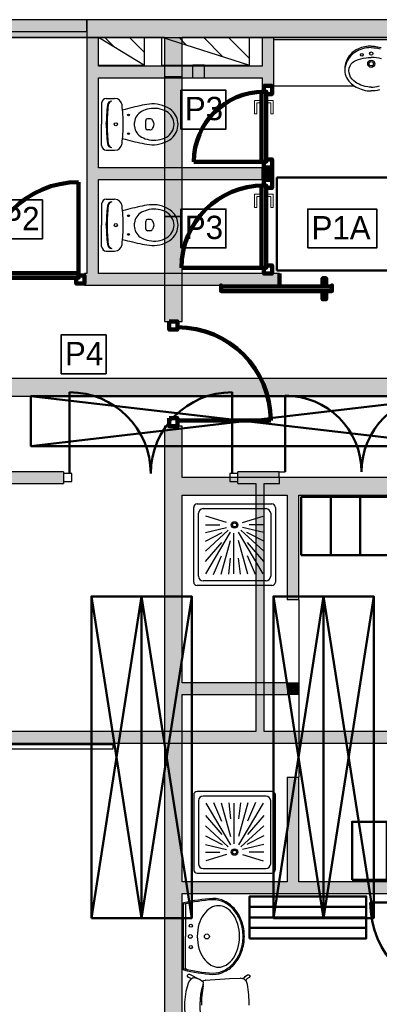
# Model space of a CAD drawing. Header units: metres. Extents: x -1 to 482, y -6 to 50.
# Tile 12 of 19: x 406.7 to 409.78, y 19.78 to 28.23. Entities that reach past the tile are written whole.
import ezdxf

# ---------------------------------------------------------------- set-up
doc = ezdxf.new("R2010")
doc.units = ezdxf.units.M
doc.linetypes.add('CONTINUA', pattern=[0])
doc.linetypes.add('VERDECKT', pattern=[9.525, 6.35, -3.175])
for name, color, linetype, lineweight in [('3D PB MURS', 7, 'CONTINUA', 25), ('3D PB MURS NOUS', 7, 'CONTINUA', 25), ('3D PS-1 MUR', 7, 'CONTINUA', 25), ('3D PS-1 MUR NOU', 7, 'CONTINUA', 25), ('3D PS-2 MUR', 7, 'CONTINUA', 25), ('DISPOSICIÓ FUSTERIES INT  PS -1', 7, 'CONTINUA', 25), ('DISPOSICIÓ FUSTERIES INT PB', 7, 'CONTINUA', 25), ('PB ESCALES 2D', 7, 'CONTINUA', 25), ('PB MOBLES', 7, 'CONTINUA', 25), ('PS -2  MOBLES', 7, 'CONTINUA', 25), ('PS-1 ESCALES 2D', 7, 'CONTINUA', 25), ('PS-1 MOBLES', 7, 'CONTINUA', 25)]:
    doc.layers.add(name, color=color, linetype=linetype, lineweight=lineweight)
doc.styles.add('Century Gothic', font='txt')
pattern_1 = [(135, (0, 0), (-0.21213203, -0.21213203), []), (135, (-0.10607, -0.10607), (-0.21213203, -0.21213203), [])]

msp = doc.modelspace()

# ---------------------------------------------------------------- hatches: boundary and pattern name
at = {"layer": '3D PB MURS', "linetype": 'CONTINUA', "lineweight": 18, "true_color": 0xa0a0a0, "transparency": 33554687}
for points in [[(421.2867, 28.2282), (407.2764, 28.2282), (407.2764, 28.0782), (408.7793, 28.0782), (408.7793, 28.0801), (408.8793, 28.0801), (408.8793, 28.0782), (421.2867, 28.0782)], [(407.2764, 28.0782), (407.2764, 26.0508), (407.3764, 26.0508), (407.3764, 28.0782)], [(408.8793, 27.6608), (408.8793, 28.0801), (408.7793, 28.0801), (408.7793, 27.6608)], [(407.3764, 27.7308), (408.7793, 27.7308), (408.7793, 27.8308), (407.3764, 27.8308)], [(407.3764, 26.8594), (408.7793, 26.8594), (408.7793, 26.9594), (407.3764, 26.9594)], [(407.2564, 25.9508), (408.928, 25.9508), (408.928, 26.0508), (407.2564, 26.0508)], [(407.0776, 24.3508), (406.0864, 24.3508), (406.0864, 24.2508), (407.0776, 24.2508)], [(408.927, 24.3508), (408.5723, 24.3508), (408.5723, 24.2508), (408.9271, 24.2508)], [(408.7964, 22.1208), (408.7964, 24.2508), (408.7264, 24.2508), (408.7264, 22.1208)], [(406.0864, 22.0208), (411.0864, 22.0208), (411.0864, 22.1208), (406.0864, 22.1208)]]:
    msp.add_hatch(color=253, dxfattribs=at).paths.add_polyline_path(points)
at = {"layer": '3D PB MURS NOUS', "linetype": 'CONTINUA', "lineweight": 18, "transparency": 33554687}
msp.add_hatch(color=220, dxfattribs=at).paths.add_polyline_path([(407.2764, 28.2282), (405.8664, 28.2282), (405.8664, 28.1282), (407.2764, 28.1282)])
at = {"layer": '3D PB MURS NOUS', "linetype": 'CONTINUA', "lineweight": 18, "true_color": 0xa0a0a0, "transparency": 33554687}
msp.add_hatch(color=253, dxfattribs=at).paths.add_polyline_path([(408.8793, 26.8569), (408.8793, 26.9608), (408.7793, 26.9608), (408.7793, 26.8569)])
at = {"layer": '3D PS-1 MUR', "linetype": 'CONTINUA', "lineweight": 18, "true_color": 0xa0a0a0, "transparency": 33554687}
for points in [[(426.8459, 28.2297), (403.2586, 28.2297), (403.2586, 28.0797), (426.8148, 28.0797)], [(407.9432, 28.0797), (407.9432, 27.7407), (408.0932, 27.7407), (408.0932, 28.0797)], [(407.9432, 26.5407), (407.9432, 25.6407), (408.0932, 25.6407), (408.0932, 26.5407)], [(407.9432, 24.7407), (407.9432, 14.1806), (408.0932, 14.1806), (408.0932, 24.7407)], [(414.1564, 24.3007), (408.0932, 24.3007), (408.0932, 24.1507), (414.1564, 24.1507)], [(409.0932, 23.2507), (409.0932, 24.1507), (408.9932, 24.1507), (408.9932, 23.2507)], [(408.0932, 22.4407), (408.9932, 22.4407), (408.9932, 22.5407), (408.0932, 22.5407)], [(408.9932, 22.5407), (408.9932, 22.4407), (409.0932, 22.4407), (409.0932, 22.5407)], [(409.0932, 20.8307), (409.0932, 21.7307), (408.9932, 21.7307), (408.9932, 20.8307)], [(414.0064, 20.8307), (408.0932, 20.8307), (408.0932, 20.7307), (414.0064, 20.7307)]]:
    msp.add_hatch(color=253, dxfattribs=at).paths.add_polyline_path(points)
at = {"layer": '3D PS-1 MUR NOU', "linetype": 'CONTINUA', "lineweight": 18, "transparency": 33554687}
msp.add_hatch(color=220, dxfattribs=at).paths.add_polyline_path([(407.9432, 27.7407), (407.9432, 26.5407), (408.0932, 26.5407), (408.0932, 27.7407)])
at = {"layer": '3D PS-2 MUR', "linetype": 'CONTINUA', "lineweight": 18, "true_color": 0xa0a0a0, "transparency": 33554687}
for points in [[(421.0064, 28.2283), (400.7785, 28.2283), (400.7785, 28.0783), (412.4664, 28.0783), (412.4664, 28.0801), (412.6164, 28.0801), (412.6164, 28.0783), (421.0064, 28.0783)], [(400.7764, 25.0007), (410.8264, 25.0007), (410.8264, 25.1507), (400.7764, 25.1507)]]:
    msp.add_hatch(color=253, dxfattribs=at).paths.add_polyline_path(points)
at = {"layer": 'PB ESCALES 2D', "linetype": 'CONTINUA', "lineweight": 25, "transparency": 33554687}
h = msp.add_hatch(dxfattribs=at)
h.set_pattern_fill('RAYADO_1', scale=0.1, angle=45, style=0, pattern_type=2)
h.set_pattern_definition(pattern_1)
h.paths.add_polyline_path([(407.3764, 28.0798), (407.7706, 27.8398), (407.7706, 28.0798)], flags=0)
h = msp.add_hatch(dxfattribs=at)
h.set_pattern_fill('RAYADO_1', scale=0.1, angle=45, style=0, pattern_type=2)
h.set_pattern_definition(pattern_1)
h.paths.add_polyline_path([(407.9206, 28.0798), (408.6706, 27.8398), (408.6706, 28.0798)], flags=0)

# ---------------------------------------------------------------- linework, layer by layer
at = {"layer": '3D PB MURS', "color": 7, "linetype": 'CONTINUA', "lineweight": 25, "transparency": 33554687}
for p, q in [((421.2867, 28.2282), (407.2764, 28.2282)), ((407.2764, 28.2282), (407.2764, 28.0782)), ((407.2764, 28.0782), (407.2764, 26.0508)), ((407.3764, 28.0782), (408.7793, 28.0782)), ((407.3764, 27.8308), (407.3764, 28.0782)), ((408.7793, 28.0782), (408.7793, 27.8308)), ((408.8793, 28.0782), (410.6806, 28.0782)), ((408.8793, 27.6608), (408.8793, 28.0782)), ((408.7793, 27.8308), (407.3764, 27.8308)), ((407.3764, 26.9594), (407.3764, 27.7308)), ((407.3764, 27.7308), (408.7793, 27.7308)), ((408.7793, 27.7308), (408.7793, 27.6608)), ((408.7793, 27.6608), (408.8793, 27.6608)), ((408.7793, 26.9594), (407.3764, 26.9594)), ((408.7793, 26.8594), (408.7793, 26.9594)), ((407.3764, 26.0508), (407.3764, 26.8594)), ((407.3764, 26.8594), (408.7793, 26.8594)), ((407.2764, 26.0508), (407.2564, 26.0508)), ((407.2564, 26.0508), (407.2564, 25.9508)), ((408.928, 26.0508), (407.3764, 26.0508)), ((408.928, 25.9508), (408.928, 26.0508)), ((407.2564, 25.9508), (408.928, 25.9508)), ((407.0776, 24.3508), (406.0864, 24.3508)), ((407.0776, 24.3508), (407.0776, 24.2508)), ((408.5723, 24.2508), (408.5723, 24.3508)), ((408.927, 24.3508), (408.5723, 24.3508)), ((408.927, 24.3498), (408.927, 24.3508)), ((408.9271, 24.2508), (408.927, 24.3498)), ((408.927, 24.3498), (408.977, 24.3498)), ((409.6312, 24.3503), (409.6322, 24.3503)), ((406.1864, 24.2508), (407.0776, 24.2508)), ((408.5723, 24.2508), (408.7264, 24.2508)), ((408.7264, 24.2508), (408.7264, 22.1208)), ((408.7964, 24.2508), (408.9271, 24.2508)), ((408.7964, 22.1208), (408.7964, 24.2508)), ((408.7264, 22.1208), (406.1864, 22.1208)), ((411.0864, 22.1208), (408.7964, 22.1208)), ((406.0864, 22.0208), (410.2764, 22.0208))]:
    msp.add_line(p, q, dxfattribs=at)
at = {"layer": '3D PB MURS', "color": 202, "linetype": 'CONTINUA', "lineweight": 50, "transparency": 33554687}
for p, q in [((407.1276, 24.3358), (407.1276, 25.0327)), ((408.5223, 24.3358), (408.5223, 25.0327)), ((408.977, 24.3498), (408.9766, 25.004))]:
    msp.add_line(p, q, dxfattribs=at)
at = {"layer": '3D PB MURS', "color": 7, "linetype": 'CONTINUA', "lineweight": 25, "transparency": 33554687}
for points in [[(407.0776, 24.2658), (407.1476, 24.2658), (407.1476, 24.3358), (407.0776, 24.3358), (407.0776, 24.2658)], [(408.5023, 24.2658), (408.5723, 24.2658), (408.5723, 24.3358), (408.5023, 24.3358), (408.5023, 24.2658)], [(404.7222, 22.0108), (407.5007, 22.0108), (407.5007, 22.0208), (407.5007, 21.9708), (404.7222, 21.9708), (404.7222, 22.0208), (404.7222, 22.0108)]]:
    msp.add_lwpolyline(points, close=True, dxfattribs=at)
at = {"layer": '3D PB MURS', "color": 202, "linetype": 'CONTINUA', "lineweight": 50, "transparency": 33554687}
for centre, radius, start, end in [((407.1276, 24.3358), 0.6969, 0, 90), ((408.5223, 24.3358), 0.6969, 90, 180), ((408.977, 24.3498), 0.6542, 0.04135, 90.04135), ((410.2863, 24.3507), 0.6542, 90.04135, 180.04135)]:
    msp.add_arc(centre, radius, start, end, dxfattribs=at)
at = {"layer": '3D PB MURS NOUS', "color": 7, "linetype": 'CONTINUA', "lineweight": 25, "transparency": 33554687}
for p, q in [((407.2764, 28.2282), (405.8664, 28.2282)), ((407.2764, 28.1282), (407.2764, 28.2282)), ((405.8664, 28.1282), (407.2764, 28.1282)), ((408.7793, 26.9608), (408.8793, 26.9608)), ((408.7793, 26.9608), (408.7793, 26.8569)), ((408.8793, 26.8569), (408.8793, 26.9608)), ((408.8793, 26.8569), (408.7793, 26.8569))]:
    msp.add_line(p, q, dxfattribs=at)
at = {"layer": '3D PB MURS NOUS', "color": 240, "linetype": 'CONTINUA', "lineweight": 140, "transparency": 33554687}
for p, q in [((408.7743, 27.0108), (408.1943, 27.0108)), ((407.2064, 26.0558), (407.2064, 26.8358)), ((408.7743, 26.1008), (408.0881, 26.1008))]:
    msp.add_line(p, q, dxfattribs=at)
for points in [[(408.8143, 27.5908), (408.8143, 27.6108), (408.7943, 27.6108), (408.7943, 27.6608), (408.8643, 27.6608), (408.8643, 27.5908), (408.8143, 27.5908)], [(408.8143, 27.6108), (408.8143, 27.0108), (408.7943, 27.0108), (408.7743, 27.0108), (408.7743, 27.6108), (408.7943, 27.6108), (408.8143, 27.6108)], [(408.7943, 27.0108), (408.8143, 27.0108), (408.8143, 27.0308), (408.8643, 27.0308), (408.8643, 26.9608), (408.7943, 26.9608), (408.7943, 27.0108)], [(408.8143, 26.8069), (408.8143, 26.1008), (408.7943, 26.1008), (408.7743, 26.1008), (408.7743, 26.8069), (408.7943, 26.8069), (408.8143, 26.8069)], [(408.8143, 26.7869), (408.8143, 26.8069), (408.7943, 26.8069), (408.7943, 26.8569), (408.8643, 26.8569), (408.8643, 26.7869), (408.8143, 26.7869)], [(408.7943, 26.1008), (408.8143, 26.1008), (408.8143, 26.1208), (408.8643, 26.1208), (408.8643, 26.0508), (408.7943, 26.0508), (408.7943, 26.1008)], [(406.4064, 26.0158), (407.2064, 26.0158), (407.2064, 26.0358), (407.2064, 26.0558), (406.4064, 26.0558), (406.4064, 26.0358), (406.4064, 26.0158)], [(407.2064, 26.0358), (407.2064, 26.0158), (407.1864, 26.0158), (407.1864, 25.9658), (407.2564, 25.9658), (407.2564, 26.0358), (407.2064, 26.0358)], [(408.928, 26.0508), (408.928, 26.0008), (408.928, 25.9508), (408.928, 26.0008), (408.928, 26.0508)], [(409.378, 25.9408), (408.428, 25.9408), (408.428, 25.9508), (408.428, 25.9008), (409.378, 25.9008), (409.378, 25.9508), (409.378, 25.9408)], [(409.328, 25.9408), (409.298, 25.9408), (409.298, 26.0108), (409.328, 26.0108), (409.328, 25.9408)], [(409.328, 25.9008), (409.298, 25.9008), (409.298, 25.8308), (409.328, 25.8308), (409.328, 25.9008)]]:
    msp.add_lwpolyline(points, close=True, dxfattribs=at)
at = {"layer": '3D PB MURS NOUS', "color": 40, "linetype": 'CONTINUA', "lineweight": 18, "transparency": 33554687}
for points in [[(408.7743, 27.5508), (408.7743, 27.5008), (408.7643, 27.5008), (408.7643, 27.5508), (408.7743, 27.5508)], [(408.8243, 27.5508), (408.8243, 27.5008), (408.8143, 27.5008), (408.8143, 27.5508), (408.8243, 27.5508)], [(408.7643, 27.5358), (408.7643, 27.5158), (408.7343, 27.5158), (408.7343, 27.4208), (408.7143, 27.4208), (408.7143, 27.5358), (408.7643, 27.5358)], [(408.8243, 27.5358), (408.8243, 27.5158), (408.8543, 27.5158), (408.8543, 27.4208), (408.8743, 27.4208), (408.8743, 27.5358), (408.8243, 27.5358)], [(408.7643, 26.7319), (408.7643, 26.7119), (408.7343, 26.7119), (408.7343, 26.6169), (408.7143, 26.6169), (408.7143, 26.7319), (408.7643, 26.7319)], [(408.7743, 26.7469), (408.7743, 26.6969), (408.7643, 26.6969), (408.7643, 26.7469), (408.7743, 26.7469)], [(408.8243, 26.7469), (408.8243, 26.6969), (408.8143, 26.6969), (408.8143, 26.7469), (408.8243, 26.7469)], [(408.8243, 26.7319), (408.8243, 26.7119), (408.8543, 26.7119), (408.8543, 26.6169), (408.8743, 26.6169), (408.8743, 26.7319), (408.8243, 26.7319)]]:
    msp.add_lwpolyline(points, close=True, dxfattribs=at)
at = {"layer": '3D PB MURS NOUS', "color": 240, "linetype": 'CONTINUA', "lineweight": 140, "transparency": 33554687}
for centre, radius in [((408.7943, 27.0108), 0.6), ((407.2064, 26.0358), 0.8), ((408.7943, 26.1008), 0.7061)]:
    msp.add_arc(centre, radius, 90, 180, dxfattribs=at)
at = {"layer": '3D PS-1 MUR', "color": 7, "linetype": 'CONTINUA', "lineweight": 25, "transparency": 33554687}
for p, q in [((426.8459, 28.2297), (403.2586, 28.2297)), ((403.2586, 28.0797), (407.9432, 28.0797)), ((407.9432, 28.0797), (407.9432, 27.7407)), ((408.0932, 27.7407), (408.0932, 28.0797)), ((408.0932, 28.0797), (415.7771, 28.0797)), ((407.9432, 27.7407), (408.0932, 27.7407)), ((407.9432, 26.5407), (407.9432, 25.6407)), ((408.0932, 26.5407), (407.9432, 26.5407)), ((408.0932, 25.6407), (408.0932, 26.5407)), ((407.9432, 25.6407), (408.0932, 25.6407)), ((407.9432, 24.7407), (407.9432, 14.1806)), ((408.0932, 24.7407), (407.9432, 24.7407)), ((408.0932, 24.3007), (408.0932, 24.7407)), ((414.1564, 24.3007), (408.0932, 24.3007)), ((408.0932, 22.5407), (408.0932, 24.1507)), ((408.0932, 24.1507), (408.9932, 24.1507)), ((408.9932, 24.1507), (408.9932, 23.2507)), ((409.0932, 24.1507), (412.5064, 24.1507)), ((409.0932, 23.2507), (409.0932, 24.1507)), ((409.0932, 23.2507), (408.9932, 23.2507)), ((408.9932, 22.5407), (408.0932, 22.5407)), ((408.9932, 22.5407), (409.0932, 22.5407)), ((409.0932, 22.4407), (409.0932, 22.5407)), ((408.0932, 20.8307), (408.0932, 22.4407)), ((408.0932, 22.4407), (408.9932, 22.4407)), ((409.0932, 22.4407), (408.9932, 22.4407)), ((408.9932, 21.7307), (409.0932, 21.7307)), ((408.9932, 21.7307), (408.9932, 20.8307)), ((409.0932, 20.8307), (409.0932, 21.7307)), ((408.9932, 20.8307), (408.0932, 20.8307)), ((412.5064, 20.8307), (409.0932, 20.8307)), ((408.0932, 15.6807), (408.0932, 20.7307)), ((408.0932, 20.7307), (410.5032, 20.7307))]:
    msp.add_line(p, q, dxfattribs=at)
at = {"layer": '3D PS-1 MUR', "color": 202, "linetype": 'CONTINUA', "lineweight": 50, "transparency": 33554687}
msp.add_line((410.5032, 20.6546), (409.7068, 20.6546), dxfattribs=at)
msp.add_arc((410.5032, 20.6546), 0.7964, 180, 270, dxfattribs=at)
at = {"layer": '3D PS-1 MUR NOU', "color": 7, "linetype": 'CONTINUA', "lineweight": 25, "transparency": 33554687}
for p, q in [((407.9432, 27.7407), (407.9432, 26.5407)), ((408.0932, 27.7407), (407.9432, 27.7407)), ((408.0932, 26.5407), (408.0932, 27.7407)), ((407.9432, 26.5407), (408.0932, 26.5407))]:
    msp.add_line(p, q, dxfattribs=at)
at = {"layer": '3D PS-1 MUR NOU', "color": 240, "linetype": 'CONTINUA', "lineweight": 140, "transparency": 33554687}
msp.add_line((408.0532, 24.7907), (408.8532, 24.7907), dxfattribs=at)
for points in [[(407.9832, 25.6407), (407.9832, 25.5707), (408.0532, 25.5707), (408.0532, 25.6407), (407.9832, 25.6407)], [(407.9832, 24.8107), (407.9832, 24.7407), (408.0532, 24.7407), (408.0532, 24.8107), (407.9832, 24.8107)]]:
    msp.add_lwpolyline(points, close=True, dxfattribs=at)
msp.add_arc((408.0532, 24.7907), 0.8, 0, 90, dxfattribs=at)
at = {"layer": '3D PS-2 MUR', "color": 7, "linetype": 'CONTINUA', "lineweight": 25, "transparency": 33554687}
for p, q in [((427.4771, 28.2282), (396.6664, 28.2282)), ((421.0064, 28.2283), (400.7785, 28.2283)), ((400.9285, 28.0783), (412.4664, 28.0783)), ((410.6764, 25.1507), (400.7764, 25.1507)), ((400.9262, 25.0007), (410.8264, 25.0007))]:
    msp.add_line(p, q, dxfattribs=at)
at = {"layer": 'DISPOSICIÓ FUSTERIES INT  PS -1', "color": 2, "linetype": 'CONTINUA', "lineweight": 35, "transparency": 33554687}
msp.add_lwpolyline([(407.0559, 25.1916), (407.4417, 25.1916), (407.4417, 25.5249), (407.0559, 25.5249), (407.0559, 25.1916)], dxfattribs=at)
at = {"layer": 'DISPOSICIÓ FUSTERIES INT PB', "color": 2, "linetype": 'CONTINUA', "lineweight": 35, "transparency": 33554687}
for points in [[(408.0838, 27.2911), (408.4696, 27.2911), (408.4696, 27.6245), (408.0838, 27.6245), (408.0838, 27.2911)], [(406.5104, 26.3503), (406.8962, 26.3503), (406.8962, 26.6837), (406.5104, 26.6837), (406.5104, 26.3503)], [(408.0838, 26.2711), (408.4696, 26.2711), (408.4696, 26.6045), (408.0838, 26.6045), (408.0838, 26.2711)], [(409.1705, 26.2711), (409.7622, 26.2711), (409.7622, 26.6045), (409.1705, 26.6045), (409.1705, 26.2711)]]:
    msp.add_lwpolyline(points, dxfattribs=at)
at = {"layer": 'PB ESCALES 2D', "color": 7, "linetype": 'CONTINUA', "lineweight": 25, "transparency": 33554687}
for p, q in [((407.3764, 28.0798), (407.7706, 27.8398)), ((407.7706, 27.8398), (407.7706, 28.0798)), ((407.9206, 27.8398), (407.9206, 28.0798)), ((407.9206, 28.0798), (408.6706, 27.8398)), ((408.6706, 27.8398), (408.6706, 28.0798)), ((408.8764, 28.0608), (410.4764, 28.0608)), ((409.5848, 27.9711), (409.5674, 27.96)), ((409.6049, 27.9809), (409.5848, 27.9711)), ((409.6083, 27.968), (409.5987, 27.9633)), ((409.6318, 27.9906), (409.6049, 27.9809)), ((409.625, 27.9746), (409.6083, 27.968)), ((409.6395, 27.9793), (409.625, 27.9746)), ((409.6613, 27.9979), (409.6318, 27.9906)), ((409.66, 27.9844), (409.6395, 27.9793)), ((409.6739, 27.9869), (409.66, 27.9844)), ((409.6879, 28.0017), (409.6613, 27.9979)), ((409.6941, 27.9892), (409.6739, 27.9869)), ((409.7154, 28.0031), (409.6879, 28.0017)), ((409.7154, 27.99), (409.6941, 27.9892)), ((409.7154, 28.0031), (409.7429, 28.0017)), ((409.7154, 27.99), (409.7366, 27.9892)), ((409.7366, 27.9892), (409.7569, 27.9869)), ((409.7429, 28.0017), (409.7694, 27.9979)), ((409.7569, 27.9869), (409.7707, 27.9844)), ((409.7694, 27.9979), (409.7989, 27.9906)), ((409.7707, 27.9844), (409.7913, 27.9793)), ((409.5058, 27.8863), (409.4987, 27.8693)), ((409.5109, 27.8964), (409.5058, 27.8863)), ((409.517, 27.9066), (409.5109, 27.8964)), ((409.5211, 27.8938), (409.5122, 27.8793)), ((409.525, 27.9183), (409.517, 27.9066)), ((409.5381, 27.916), (409.5211, 27.8938)), ((409.536, 27.9319), (409.525, 27.9183)), ((409.5517, 27.9475), (409.536, 27.9319)), ((409.5492, 27.9276), (409.5381, 27.916)), ((409.5612, 27.9383), (409.5492, 27.9276)), ((409.5674, 27.96), (409.5517, 27.9475)), ((409.5749, 27.9488), (409.5612, 27.9383)), ((409.5889, 27.9579), (409.5749, 27.9488)), ((409.5825, 27.8806), (409.6049, 27.8886)), ((409.5987, 27.9633), (409.5889, 27.9579)), ((409.6049, 27.8886), (409.6269, 27.8949)), ((409.6269, 27.8949), (409.647, 27.8993)), ((409.647, 27.8993), (409.6706, 27.903)), ((409.6706, 27.903), (409.6892, 27.9048)), ((409.6892, 27.9048), (409.7154, 27.9057)), ((409.7416, 27.9048), (409.7154, 27.9057)), ((409.7601, 27.903), (409.7416, 27.9048)), ((409.7837, 27.8993), (409.7601, 27.903)), ((409.8038, 27.8949), (409.7837, 27.8993)), ((407.3764, 27.8398), (407.7706, 27.8398)), ((407.9206, 27.8398), (408.1864, 27.8398)), ((408.1864, 27.7308), (408.1864, 27.8398)), ((408.2864, 27.8398), (408.1864, 27.8398)), ((408.2864, 27.8398), (408.6706, 27.8398)), ((408.2864, 27.7308), (408.2864, 27.8398)), ((409.4875, 27.8131), (409.4874, 27.7992)), ((409.4874, 27.7992), (409.4893, 27.7791)), ((409.4884, 27.8245), (409.4875, 27.8131)), ((409.4905, 27.8393), (409.4884, 27.8245)), ((409.4932, 27.8332), (409.4894, 27.817)), ((409.4946, 27.8565), (409.4905, 27.8393)), ((409.4966, 27.8443), (409.4932, 27.8332)), ((409.4987, 27.8693), (409.4946, 27.8565)), ((409.5039, 27.8628), (409.4966, 27.8443)), ((409.5122, 27.8793), (409.5039, 27.8628)), ((409.5233, 27.7916), (409.526, 27.8128)), ((409.526, 27.8128), (409.5341, 27.835)), ((409.5341, 27.835), (409.5438, 27.8503)), ((409.5438, 27.8503), (409.5543, 27.8619)), ((409.5543, 27.8619), (409.5672, 27.8722)), ((409.5672, 27.8722), (409.5825, 27.8806)), ((409.4893, 27.7791), (409.4927, 27.7627)), ((409.4927, 27.7627), (409.4982, 27.7456)), ((409.4982, 27.7456), (409.5037, 27.733)), ((409.5037, 27.733), (409.5119, 27.7182)), ((409.5119, 27.7182), (409.524, 27.7012)), ((409.5248, 27.7729), (409.5233, 27.7916)), ((409.5306, 27.7527), (409.5248, 27.7729)), ((409.5384, 27.7373), (409.5306, 27.7527)), ((409.5506, 27.7202), (409.5384, 27.7373)), ((409.5659, 27.7049), (409.5506, 27.7202)), ((408.8764, 27.6608), (409.571, 27.6608)), ((409.524, 27.7012), (409.5336, 27.6905)), ((409.5336, 27.6905), (409.5453, 27.6797)), ((409.5453, 27.6797), (409.5561, 27.6712)), ((409.5561, 27.6712), (409.5711, 27.6607)), ((409.5793, 27.6945), (409.5659, 27.7049)), ((409.5711, 27.6607), (409.5862, 27.6517)), ((409.5921, 27.686), (409.5793, 27.6945)), ((409.5862, 27.6517), (409.6013, 27.6439)), ((409.6113, 27.6753), (409.5921, 27.686)), ((409.6013, 27.6439), (409.6136, 27.6385)), ((409.6259, 27.6687), (409.6113, 27.6753)), ((409.6136, 27.6385), (409.6289, 27.6327)), ((409.6445, 27.6618), (409.6259, 27.6687)), ((409.6289, 27.6327), (409.6449, 27.6278)), ((409.6635, 27.6567), (409.6445, 27.6618)), ((409.6449, 27.6278), (409.6639, 27.6233)), ((409.6853, 27.6528), (409.6635, 27.6567)), ((409.698, 27.6515), (409.6853, 27.6528)), ((409.7154, 27.6508), (409.698, 27.6515)), ((409.7154, 27.6508), (409.7328, 27.6515)), ((409.7328, 27.6515), (409.7454, 27.6528)), ((409.7454, 27.6528), (409.7673, 27.6567)), ((409.7859, 27.6278), (409.7669, 27.6233)), ((409.7673, 27.6567), (409.7863, 27.6618)), ((407.4434, 27.5546), (407.515, 27.5546)), ((409.6639, 27.6233), (409.6813, 27.6204)), ((409.6813, 27.6204), (409.6965, 27.6189)), ((409.6965, 27.6189), (409.7154, 27.6183)), ((409.7342, 27.6189), (409.7154, 27.6183)), ((409.7494, 27.6204), (409.7342, 27.6189)), ((409.7669, 27.6233), (409.7494, 27.6204)), ((407.4034, 27.5146), (407.4034, 27.3321)), ((407.8164, 27.3801), (407.7963, 27.3801)), ((407.4034, 27.1496), (407.4034, 27.3321)), ((407.4434, 27.3321), (407.4434, 27.3431)), ((407.4434, 27.3321), (407.4434, 27.321)), ((407.8164, 27.2841), (407.7963, 27.2841)), ((407.4434, 27.1096), (407.515, 27.1096)), ((407.4034, 26.6496), (407.4034, 26.4671)), ((407.4434, 26.6896), (407.515, 26.6896)), ((407.4034, 26.2846), (407.4034, 26.4671)), ((407.4434, 26.4671), (407.4434, 26.4781)), ((407.4434, 26.4671), (407.4434, 26.456)), ((407.8164, 26.5151), (407.7963, 26.5151)), ((407.8164, 26.4191), (407.7963, 26.4191)), ((407.4434, 26.2446), (407.515, 26.2446))]:
    msp.add_line(p, q, dxfattribs=at)
for centre, radius in [((409.6339, 27.9277), 0.0122), ((409.7154, 27.8511), 0.0305), ((409.7154, 27.9383), 0.0143), ((409.7154, 27.8511), 0.0187), ((407.6334, 27.4121), 0.0075), ((407.5254, 27.3321), 0.0135), ((407.6334, 27.2521), 0.0075), ((407.6334, 26.5471), 0.0075), ((407.5254, 26.4671), 0.0135), ((407.6334, 26.3871), 0.0075)]:
    msp.add_circle(centre, radius, dxfattribs=at)
for centre, radius, start, end in [((407.4434, 27.5146), 0.04, 89.99999, 179.99997), ((407.515, 27.4906), 0.064, 6.79305, 89.99999), ((408.9434, 27.3321), 1.5, 173.72809, 179.99998), ((408.9434, 27.3321), 1.493, 173.66942, 179.99997), ((407.4922, 27.4916), 0.04, 89.99999, 173.72809), ((407.4993, 27.4922), 0.04, 100.24283, 173.78583), ((406.1844, 27.3321), 1.404, 0, 6.79305), ((408.253, 25.0459), 2.5, 101.57437, 105.54398), ((407.8613, 27.2198), 0.25, 101.6195, 117.40266), ((407.8791, 26.9088), 0.6, 94.37939, 102.29065), ((407.8544, 27.2531), 0.216, 60.88384, 101.6195), ((407.8438, 27.2473), 0.26, 51.28686, 92.30282), ((407.7994, 27.3391), 0.1156, 117.40266, 173.75806), ((407.7963, 27.3651), 0.015, 89.99999, 173.35081), ((407.8164, 27.3501), 0.03, 36.86989, 89.99999), ((407.8984, 27.3321), 0.1256, 0, 60.88384), ((407.8984, 27.3321), 0.16, 0, 47.56376), ((408.9434, 27.3321), 1.5, 179.99998, 186.27186), ((408.9434, 27.3321), 1.493, 179.99998, 186.33052), ((406.1844, 27.3321), 1.404, 353.20689, 0), ((407.8634, 27.3321), 0.18, 173.75806, 179.99998), ((407.8634, 27.3321), 0.18, 179.99998, 186.24189), ((407.7994, 27.3251), 0.1156, 186.24189, 242.59729), ((408.0794, 27.3321), 0.3, 173.35081, 179.99997), ((408.0794, 27.3321), 0.3, 179.99998, 186.64914), ((407.7963, 27.2991), 0.015, 186.64914, 269.99996), ((407.8164, 27.3141), 0.03, 269.99996, 323.13006), ((407.7924, 27.3321), 0.06, 0, 36.86989), ((407.7924, 27.3321), 0.06, 323.13006, 0), ((407.8984, 27.3321), 0.1256, 299.1161, 0), ((407.8984, 27.3321), 0.16, 312.43618, 0), ((408.253, 29.6182), 2.5, 254.45597, 258.42558), ((407.8613, 27.4444), 0.25, 242.59729, 258.38045), ((407.8544, 27.4111), 0.216, 258.38044, 299.1161), ((407.8438, 27.4169), 0.26, 267.69713, 308.71309), ((407.4434, 27.1496), 0.04, 179.99998, 269.99996), ((407.4922, 27.1726), 0.04, 186.27186, 269.99996), ((407.4993, 27.1719), 0.04, 186.21411, 259.75712), ((407.515, 27.1736), 0.064, 269.99996, 353.20689), ((407.8791, 27.7553), 0.6, 257.7093, 265.62056), ((407.4434, 26.6496), 0.04, 89.99999, 179.99997), ((408.9434, 26.4671), 1.5, 173.72809, 179.99998), ((408.9434, 26.4671), 1.493, 173.66942, 179.99997), ((407.4922, 26.6266), 0.04, 89.99999, 173.72809), ((407.4993, 26.6272), 0.04, 100.24283, 173.78583), ((407.515, 26.6256), 0.064, 6.79305, 89.99999), ((406.1844, 26.4671), 1.404, 0, 6.79305), ((408.253, 24.1809), 2.5, 101.57437, 105.54398), ((407.8791, 26.0438), 0.6, 94.37939, 102.29065), ((407.8438, 26.3823), 0.26, 51.28686, 92.30282), ((407.7994, 26.4741), 0.1156, 117.40266, 173.75806), ((407.8613, 26.3548), 0.25, 101.6195, 117.40266), ((407.8544, 26.3881), 0.216, 60.88384, 101.6195), ((407.8984, 26.4671), 0.1256, 0, 60.88384), ((407.8984, 26.4671), 0.16, 0, 47.56376), ((408.9434, 26.4671), 1.5, 179.99998, 186.27186), ((408.9434, 26.4671), 1.493, 179.99998, 186.33052), ((406.1844, 26.4671), 1.404, 353.20689, 0), ((407.8634, 26.4671), 0.18, 173.75806, 179.99998), ((407.8634, 26.4671), 0.18, 179.99998, 186.24189), ((407.7994, 26.4601), 0.1156, 186.24189, 242.59729), ((408.0794, 26.4671), 0.3, 173.35081, 179.99997), ((408.0794, 26.4671), 0.3, 179.99998, 186.64914), ((407.7963, 26.5001), 0.015, 89.99999, 173.35081), ((407.8164, 26.4851), 0.03, 36.86989, 89.99999), ((407.7924, 26.4671), 0.06, 0, 36.86989), ((407.7924, 26.4671), 0.06, 323.13006, 0), ((407.8984, 26.4671), 0.1256, 299.1161, 0), ((407.8984, 26.4671), 0.16, 312.43618, 0), ((407.7963, 26.4341), 0.015, 186.64914, 269.99996), ((407.8164, 26.4491), 0.03, 269.99996, 323.13006), ((407.4434, 26.2846), 0.04, 179.99998, 269.99996), ((407.4922, 26.3076), 0.04, 186.27186, 269.99996), ((407.4993, 26.3069), 0.04, 186.21411, 259.75712), ((407.515, 26.3086), 0.064, 269.99996, 353.20689), ((408.253, 28.7532), 2.5, 254.45597, 258.42558), ((407.8613, 26.5794), 0.25, 242.59729, 258.38045), ((407.8791, 26.8903), 0.6, 257.7093, 265.62056), ((407.8544, 26.5461), 0.216, 258.38044, 299.1161), ((407.8438, 26.5519), 0.26, 267.69713, 308.71309)]:
    msp.add_arc(centre, radius, start, end, dxfattribs=at)
at = {"layer": 'PB MOBLES', "color": 202, "linetype": 'VERDECKT', "lineweight": 50, "transparency": 33554687}
for p, q in [((410.1061, 26.8762), (408.9061, 26.8762)), ((408.9061, 26.8762), (408.9061, 26.0762)), ((408.9061, 26.0762), (410.1061, 26.0762))]:
    msp.add_line(p, q, dxfattribs=at)
at = {"layer": 'PS -2  MOBLES', "color": 202, "linetype": 'CONTINUA', "lineweight": 50, "transparency": 33554687}
for p, q in [((406.7964, 24.5707), (410.4664, 25.0007)), ((406.7964, 25.0007), (410.4664, 24.5707)), ((407.3164, 23.2807), (407.7464, 20.5207)), ((407.7464, 23.2807), (407.3164, 20.5207)), ((407.7464, 20.5207), (408.1764, 23.2807)), ((408.1764, 20.5207), (407.7464, 23.2807)), ((408.8764, 23.2807), (409.3064, 20.5207)), ((409.3064, 23.2807), (408.8764, 20.5207)), ((409.3064, 20.5207), (409.7364, 23.2807)), ((409.7364, 20.5207), (409.3064, 23.2807))]:
    msp.add_line(p, q, dxfattribs=at)
for points in [[(410.4664, 25.0007), (406.7964, 25.0007), (406.7964, 24.5707), (410.4664, 24.5707), (410.4664, 25.0007)], [(407.3164, 20.5207), (407.7464, 20.5207), (407.7464, 23.2807), (407.3164, 23.2807), (407.3164, 20.5207)], [(407.7464, 20.5207), (408.1764, 20.5207), (408.1764, 23.2807), (407.7464, 23.2807), (407.7464, 20.5207)], [(408.8764, 20.5207), (409.3064, 20.5207), (409.3064, 23.2807), (408.8764, 23.2807), (408.8764, 20.5207)], [(409.3064, 20.5207), (409.7364, 20.5207), (409.7364, 23.2807), (409.3064, 23.2807), (409.3064, 20.5207)]]:
    msp.add_lwpolyline(points, close=True, dxfattribs=at)
at = {"layer": 'PS-1 ESCALES 2D', "color": 180, "transparency": 33554687}
for p, q in [((408.1928, 23.4042), (408.1928, 24.0442)), ((408.2228, 24.0742), (408.8628, 24.0742)), ((408.2728, 24.0342), (408.8128, 24.0342)), ((408.8928, 24.0442), (408.8928, 23.4042)), ((408.2328, 23.4542), (408.2328, 23.9942)), ((408.4742, 23.9149), (408.2978, 23.9692)), ((408.6113, 23.9149), (408.7878, 23.9692)), ((408.8528, 23.9942), (408.8528, 23.4542)), ((408.2928, 23.8942), (408.4178, 23.8942)), ((408.2928, 23.8292), (408.4749, 23.8712)), ((408.2928, 23.6692), (408.4874, 23.8488)), ((408.2928, 23.7542), (408.4378, 23.8292)), ((408.2964, 23.4741), (408.5079, 23.8316)), ((408.7891, 23.4741), (408.5776, 23.8316)), ((408.7928, 23.6692), (408.5981, 23.8488)), ((408.7928, 23.8292), (408.6106, 23.8712)), ((408.7928, 23.7542), (408.6478, 23.8292)), ((408.7928, 23.8942), (408.6678, 23.8942)), ((408.2928, 23.5792), (408.4328, 23.7442)), ((408.4274, 23.4715), (408.5074, 23.7615)), ((408.5378, 23.4742), (408.5378, 23.8242)), ((408.6581, 23.4715), (408.5781, 23.7615)), ((408.7928, 23.5792), (408.6528, 23.7442)), ((408.3619, 23.4702), (408.4319, 23.6302)), ((408.4927, 23.4731), (408.5077, 23.6081)), ((408.5928, 23.4731), (408.5778, 23.6081)), ((408.7236, 23.4702), (408.6536, 23.6302)), ((408.8128, 23.4142), (408.2728, 23.4142)), ((408.8628, 23.3742), (408.2228, 23.3742)), ((408.1928, 21.5773), (408.1928, 20.9373)), ((408.8628, 21.6073), (408.2228, 21.6073)), ((408.8128, 21.5673), (408.2728, 21.5673)), ((408.8928, 20.9373), (408.8928, 21.5773)), ((408.2328, 21.5273), (408.2328, 20.9873)), ((408.2964, 21.5074), (408.5079, 21.1498)), ((408.3619, 21.5113), (408.4319, 21.3513)), ((408.4274, 21.51), (408.5074, 21.22)), ((408.4927, 21.5084), (408.5077, 21.3734)), ((408.5378, 21.5073), (408.5378, 21.1573)), ((408.7891, 21.5074), (408.5776, 21.1498)), ((408.5928, 21.5084), (408.5778, 21.3734)), ((408.6581, 21.51), (408.5781, 21.22)), ((408.7236, 21.5113), (408.6536, 21.3513)), ((408.8528, 20.9873), (408.8528, 21.5273)), ((408.2928, 21.4023), (408.4328, 21.2373)), ((408.7928, 21.4023), (408.6528, 21.2373)), ((408.2928, 21.3123), (408.4874, 21.1327)), ((408.7928, 21.3123), (408.5981, 21.1327)), ((408.2928, 21.2273), (408.4378, 21.1523)), ((408.7928, 21.2273), (408.6478, 21.1523)), ((408.2928, 21.1523), (408.4749, 21.1103)), ((408.7928, 21.1523), (408.6106, 21.1103)), ((408.2928, 21.0873), (408.4178, 21.0873)), ((408.4742, 21.0666), (408.2978, 21.0123)), ((408.6113, 21.0666), (408.7878, 21.0123)), ((408.7928, 21.0873), (408.6678, 21.0873)), ((408.2228, 20.9073), (408.8628, 20.9073)), ((408.2728, 20.9473), (408.8128, 20.9473)), ((408.104, 20.3635), (408.104, 20.6514)), ((408.1224, 20.6369), (408.1224, 20.3635)), ((408.104, 20.0756), (408.104, 20.3635)), ((408.1224, 20.0901), (408.1224, 20.3635))]:
    msp.add_line(p, q, dxfattribs=at)
at = {"layer": 'PS-1 ESCALES 2D', "color": 7, "lineweight": 25, "transparency": 33554687}
for p, q in [((409.0932, 23.2507), (409.0932, 22.5407)), ((409.0932, 22.5407), (409.0932, 22.4407)), ((409.0932, 22.4407), (409.0932, 21.7307))]:
    msp.add_line(p, q, dxfattribs=at)
at = {"layer": 'PS-1 ESCALES 2D', "color": 180, "transparency": 33554687}
for centre, radius in [((408.5428, 23.8942), 0.0275), ((408.5428, 23.8942), 0.0169), ((408.5428, 23.8942), 0.0169), ((408.5428, 21.0873), 0.0275), ((408.5428, 21.0873), 0.0169), ((408.5428, 21.0873), 0.0169), ((408.1637, 20.3635), 0.0161)]:
    msp.add_circle(centre, radius, dxfattribs=at)
at = {"layer": 'PS-1 ESCALES 2D', "color": 180, "linetype": 'CONTINUA', "transparency": 33554687}
for centre, radius in [((408.1683, 20.4553), 0.0138), ((408.3059, 20.3635), 0.0211), ((408.1683, 20.2717), 0.0138)]:
    msp.add_circle(centre, radius, dxfattribs=at)
at = {"layer": 'PS-1 ESCALES 2D', "color": 180, "transparency": 33554687}
for centre, radius, start, end in [((408.2228, 24.0442), 0.03, 90, 180), ((408.2728, 23.9942), 0.04, 90, 180), ((408.8128, 23.9942), 0.04, 0, 90), ((408.8628, 24.0442), 0.03, 0, 90), ((408.2228, 23.4042), 0.03, 180, 270), ((408.2728, 23.4542), 0.04, 180, 270), ((408.8128, 23.4542), 0.04, 270, 0), ((408.8628, 23.4042), 0.03, 270, 0), ((408.2228, 21.5773), 0.03, 90, 180), ((408.2728, 21.5273), 0.04, 90, 180), ((408.8128, 21.5273), 0.04, 0, 90), ((408.8628, 21.5773), 0.03, 0, 90), ((408.2728, 20.9873), 0.04, 180, 270), ((408.8128, 20.9873), 0.04, 270, 0), ((408.2228, 20.9373), 0.03, 180, 270), ((408.8628, 20.9373), 0.03, 270, 0), ((408.4756, 19.0478), 1.6461, 94.0915, 103.04422), ((408.4756, 19.0478), 1.6351, 94.0915, 103.13363), ((408.1316, 20.6369), 0.00918, 102.21465, 180), ((408.4045, 20.5005), 0.1268, 90, 121.08868), ((408.3581, 20.4665), 0.2232, 63.32746, 90), ((408.3581, 20.4665), 0.2122, 63.32746, 89.89497), ((408.4045, 20.5005), 0.1268, 58.91132, 90), ((408.3331, 20.4167), 0.2678, 39.5075, 63.32746), ((408.3331, 20.4167), 0.2789, 39.5075, 63.32746), ((408.5069, 20.3917), 0.2796, 145.51263, 164.11647), ((408.4442, 20.4348), 0.2035, 121.08868, 145.51263), ((408.3649, 20.4348), 0.2035, 34.48737, 58.91132), ((408.3022, 20.3917), 0.2796, 15.88353, 34.48737), ((408.294, 20.3845), 0.3185, 18.85721, 39.5075), ((408.294, 20.3845), 0.3295, 18.85721, 39.5075), ((408.606, 20.3635), 0.3827, 164.11647, 180), ((408.2031, 20.3635), 0.3827, 0, 15.88353), ((408.2326, 20.3635), 0.3835, 0, 18.85721), ((408.2326, 20.3635), 0.3945, 0, 18.85721), ((408.606, 20.3635), 0.3827, 180, 195.88353), ((408.2031, 20.3635), 0.3827, 344.11647, 0), ((408.2326, 20.3635), 0.3835, 341.14279, 0), ((408.2326, 20.3635), 0.3945, 341.14279, 0), ((408.5069, 20.3353), 0.2796, 195.88353, 214.48737), ((408.3022, 20.3353), 0.2796, 325.51263, 344.11647), ((408.294, 20.3425), 0.3185, 320.4925, 341.14279), ((408.294, 20.3425), 0.3295, 320.4925, 341.14279), ((408.4442, 20.2922), 0.2035, 214.48737, 238.91132), ((408.4045, 20.2265), 0.1268, 238.91132, 270), ((408.4045, 20.2265), 0.1268, 270, 301.08868), ((408.3331, 20.3103), 0.2678, 296.67254, 320.4925), ((408.3331, 20.3103), 0.2789, 296.67254, 320.4925), ((408.3649, 20.2922), 0.2035, 301.08868, 325.51263), ((408.4756, 21.6792), 1.6351, 256.86637, 265.9085), ((408.4756, 21.6792), 1.6461, 256.95578, 265.9085), ((408.1316, 20.0901), 0.00918, 180, 257.78535), ((408.3581, 20.2605), 0.2232, 270, 296.67254), ((408.3581, 20.2605), 0.2122, 270.10503, 296.67254)]:
    msp.add_arc(centre, radius, start, end, dxfattribs=at)
at = {"layer": 'PS-1 MOBLES', "lineweight": 50, "transparency": 33554687}
for p, q in [((409.368, 23.6349), (409.368, 24.1349)), ((409.6209, 23.6349), (409.6209, 24.1349)), ((408.6725, 20.6162), (409.6725, 20.6162)), ((408.6725, 20.5262), (409.6725, 20.5262)), ((408.6725, 20.4362), (409.6725, 20.4362))]:
    msp.add_line(p, q, dxfattribs=at)
for points in [[(409.1152, 23.6349), (410.8852, 23.6349), (410.8852, 24.1349), (409.1152, 24.1349), (409.1152, 23.6349)], [(409.5502, 20.8477), (409.8502, 20.8477), (409.8502, 21.3477), (409.5502, 21.3477), (409.5502, 20.8477)], [(408.6725, 20.3462), (409.6725, 20.3462), (409.6725, 20.7062), (408.6725, 20.7062), (408.6725, 20.3462)]]:
    msp.add_lwpolyline(points, close=True, dxfattribs=at)
at = {"layer": 'PS-1 MOBLES', "color": 180, "transparency": 33554687}
for points in [[(408.1746, 20.0003), (408.1466, 20.0152), (408.1396, 20.0221), (408.1407, 20.0318), (408.149, 20.0391), (408.158, 20.0391), (408.2453, 19.9929), (408.2047, 20.0071), (408.194, 20.0071), (408.1839, 20.0058), (408.1746, 20.0003)], [(408.6204, 19.9996), (408.6327, 20.0198), (408.6548, 20.0329), (408.6656, 20.0332), (408.673, 20.0284), (408.6744, 20.0187), (408.6688, 20.0102), (408.6492, 19.9996), (408.6411, 19.9827), (408.6315, 19.9923), (408.6251, 19.9967), (408.6204, 19.9996)]]:
    msp.add_lwpolyline(points, close=True, dxfattribs=at)
for points in [[(408.266, 19.9769), (408.2453, 19.9929), (408.203, 20.0069), (408.1852, 20.006), (408.1655, 19.9937), (408.1486, 19.9702), (408.1261, 19.8902), (408.1131, 19.7989), (408.1131, 19.7688), (408.1141, 19.7369), (408.1274, 19.6344), (408.1454, 19.5798), (408.1595, 19.5554), (408.1783, 19.5357), (408.2046, 19.5338), (408.2413, 19.5442), (408.2647, 19.5593), (408.2732, 19.5678), (408.276, 19.5781), (408.2684, 19.6092)], [(408.2736, 19.9534), (408.2764, 19.9656), (408.2754, 19.9713), (408.266, 19.9769), (408.2643, 19.9782)], [(408.2736, 19.9534), (408.2764, 19.9656), (408.2754, 19.9713), (408.266, 19.9769)], [(408.2668, 19.9803), (408.2683, 19.9796), (408.2798, 19.9846), (408.2909, 19.9888)], [(408.2926, 19.9888), (408.4995, 20.001), (408.5952, 20.0063)], [(408.5996, 20.0059), (408.6113, 20.0016), (408.6155, 20.0017)]]:
    msp.add_lwpolyline(points, dxfattribs=at)
for centre, radius, start, end in [((408.8225, 19.773), 0.5778, 161.80839, 196.47404), ((408.8225, 19.773), 0.5778, 162.06443, 196.47404), ((409.2451, 19.7747), 0.9861, 170.31223, 180.11889), ((409.2451, 19.7747), 0.9861, 170.31223, 180.11889), ((408.291, 19.95), 0.0388, 128.50978, 133.2848), ((408.8225, 19.773), 0.5778, 161.80839, 162.06443), ((408.2566, 19.9453), 0.0172, 344.16772, 19.17852), ((408.2566, 19.9453), 0.0172, 344.16772, 19.17852), ((408.291, 19.95), 0.0388, 87.51991, 90.08194), ((408.5916, 19.9434), 0.0631, 82.77155, 86.71162), ((408.5916, 19.9434), 0.0631, 7.82663, 67.73402), ((407.6202, 19.7825), 1.0477, 359.49037, 9.3058)]:
    msp.add_arc(centre, radius, start, end, dxfattribs=at)

# ---------------------------------------------------------------- texts
at = {"layer": 'DISPOSICIÓ FUSTERIES INT  PS -1', "color": 2, "linetype": 'CONTINUA', "lineweight": 35, "transparency": 33554687, "insert": (407.0892, 25.2649), "char_height": 0.2, "width": 0.419028, "attachment_point": 7, "style": 'Century Gothic'}
msp.add_mtext('P4', dxfattribs=at)
at = {"layer": 'DISPOSICIÓ FUSTERIES INT PB', "color": 2, "linetype": 'CONTINUA', "lineweight": 35, "transparency": 33554687, "char_height": 0.2, "attachment_point": 7, "style": 'Century Gothic'}
for s, insert, width in [('P3', (408.1172, 27.3645), 0.419028), ('P2', (406.5437, 26.4237), 0.419028), ('P3', (408.1172, 26.3445), 0.419028), ('P1A', (409.2038, 26.3445), 0.62502)]:
    msp.add_mtext(s, dxfattribs=dict(at, insert=insert, width=width))

doc.saveas('drawing.dxf')
